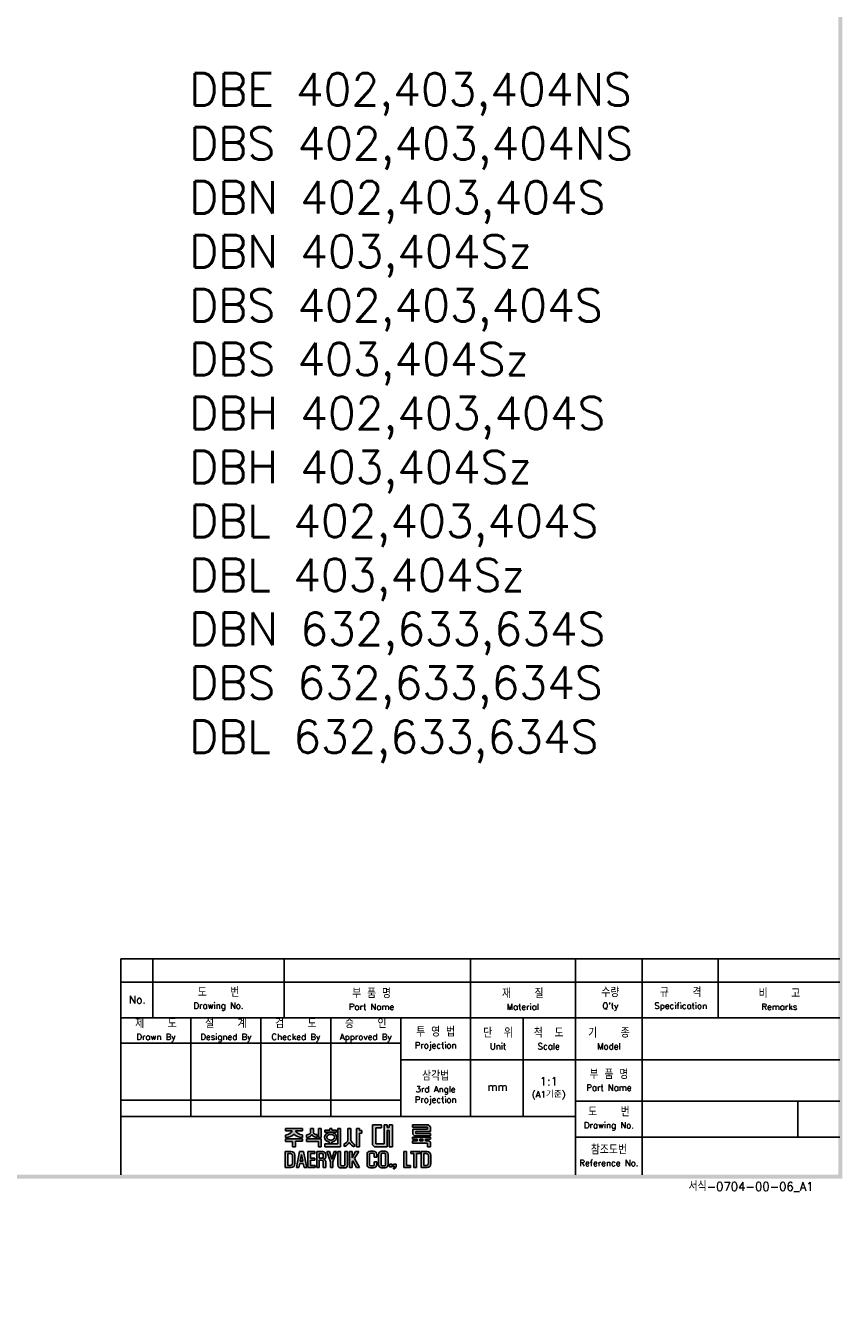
# Model space of a CAD drawing. Extents: x -2230 to 2710, y -907 to 1834.
# Tile 14 of 23: x -387 to 244, y 0 to 993. Entities that reach past the tile are written whole.
import ezdxf

# ---------------------------------------------------------------- set-up
doc = ezdxf.new("R2010")
doc.units = 0
doc.header["$LTSCALE"] = 3
doc.header["$MEASUREMENT"] = 0
for name, color, linetype in [('di', 3, 'CONTINUOUS'), ('DIM', 3, 'CONTINUOUS'), ('dimtaxt', 3, 'CONTINUOUS'), ('dwg', 7, 'CONTINUOUS')]:
    doc.layers.add(name, color=color, linetype=linetype)
doc.styles.get("Standard").update_dxf_attribs({"font": 'romans.shx', "height": 4, "bigfont": 'ghs.shx'})

# ---------------------------------------------------------------- blocks, each defined once
blk = doc.blocks.new('도면서식 A1')
at = {"layer": 'di', "insert": (780.92, -2.61), "char_height": 2.2, "width": 38.8706, "attachment_point": 4}
blk.add_mtext('서식-0704-00-06_A1', dxfattribs=at)
blk = doc.blocks.new('대륙')
at = {"layer": 'dimtaxt'}
h = blk.add_hatch(color=256, dxfattribs=at)
edge = h.paths.add_edge_path()
edge.add_line((51.99, 12.18), (47.65, 12.18))
edge.add_line((47.65, 12.18), (47.65, 11.59))
edge.add_line((47.65, 11.59), (49.36, 11.59))
edge.add_ellipse((47.48, 11.55), major_axis=(1.89, 0.39), ratio=0.576936, start_angle=268.0794, end_angle=342.4305, ccw=False)
edge.add_line((47.64, 10.44), (47.64, 9.87))
edge.add_ellipse((47.59, 11.36), major_axis=(2.46, 0), ratio=0.608939, start_angle=-88.7913, end_angle=-24.3158)
edge.add_ellipse((52.06, 11.36), major_axis=(-2.46, 0), ratio=0.608939, start_angle=384.3158, end_angle=448.3061)
edge.add_line((51.99, 9.87), (51.99, 10.51))
edge.add_ellipse((52.11, 11.62), major_axis=(-1.91, 0.31), ratio=0.577613, start_angle=17.5125, end_angle=91.8636, ccw=False)
edge.add_line((50.24, 11.59), (51.99, 11.59))
edge.add_line((51.99, 11.59), (51.99, 12.18))
h.paths.add_polyline_path([(52, 9.48), (47.64, 9.48), (47.64, 8.87), (49.46, 8.87), (49.46, 7.49), (50.19, 7.49), (50.19, 8.88), (52, 8.88)])
edge = h.paths.add_edge_path()
edge.add_arc((55.25, 11.18), 0.45, 180, 220.7047, ccw=False)
edge.add_line((54.8, 11.18), (54.8, 12.18))
edge.add_line((54.8, 12.18), (54.06, 12.18))
edge.add_line((54.06, 12.18), (54.06, 11.18))
edge.add_arc((53.61, 11.18), 0.45, 319.2953, 360, ccw=False)
edge.add_spline(control_points=[(53.95, 10.89), (53.94, 10.88), (53.93, 10.87), (53.83, 10.76), (53.7, 10.68), (53.03, 10.51)], knot_values=[3.761053, 3.761053, 3.761053, 3.761053, 3.807132, 3.807132, 4.298097, 4.298097, 4.298097, 4.298097], degree=3, periodic=0)
edge.add_line((53.03, 10.51), (53.03, 9.85))
edge.add_spline(control_points=[(53.03, 9.85), (53.05, 9.85), (53.06, 9.85), (53.74, 9.96), (53.94, 10.08), (54.15, 10.22), (54.2, 10.3), (54.43, 10.6)], knot_values=[3.495949, 3.495949, 3.495949, 3.495949, 3.524444, 3.524444, 4.06832, 4.06832, 4.379503, 4.379503, 4.379503, 4.379503], degree=3, periodic=0)
edge.add_spline(control_points=[(54.43, 10.6), (54.65, 10.3), (54.71, 10.22), (54.92, 10.08), (55.12, 9.96), (55.75, 9.88), (55.78, 9.87), (55.8, 9.86)], knot_values=[3.495949, 3.495949, 3.495949, 3.495949, 3.807132, 3.807132, 4.351008, 4.351008, 4.402945, 4.402945, 4.402945, 4.402945], degree=3, periodic=0)
edge.add_line((55.8, 9.86), (55.8, 10.59))
edge.add_spline(control_points=[(55.8, 10.59), (55.78, 10.59), (55.76, 10.6), (55.19, 10.66), (55.03, 10.75), (54.92, 10.87), (54.91, 10.88), (54.91, 10.89)], knot_values=[3.761053, 3.761053, 3.761053, 3.761053, 3.81299, 3.81299, 4.356866, 4.356866, 4.402945, 4.402945, 4.402945, 4.402945], degree=3, periodic=0)
h.paths.add_polyline_path([(56.82, 9.48), (53.03, 9.48), (53.03, 8.87), (56.1, 8.87), (56.1, 7.49), (56.82, 7.49)])
h.paths.add_polyline_path([(56.82, 12.19), (56.1, 12.19), (56.1, 9.87), (56.82, 9.87)])
h.paths.add_polyline_path([(60.76, 11.76), (59.58, 11.76), (59.58, 12.19), (59.05, 12.19), (59.05, 11.76), (57.74, 11.76), (57.74, 11.21), (60.76, 11.21)])
edge = h.paths.add_edge_path()
edge.add_ellipse((59.26, 9.92), major_axis=(-1.56, 0), ratio=0.830145, start_angle=101.7462, end_angle=265.4383)
edge.add_line((59.38, 11.21), (59.13, 11.21))
edge.add_ellipse((59.26, 9.92), major_axis=(1.56, 0), ratio=0.830145, start_angle=94.5617, end_angle=259.6787)
edge.add_line((58.98, 8.65), (58.98, 8.2))
edge.add_line((58.98, 8.2), (59.58, 8.2))
edge.add_line((59.58, 8.2), (59.58, 8.65))
edge = h.paths.add_edge_path(flags=16)
edge.add_spline(control_points=[(60.26, 9.92), (60.26, 10.03), (60.22, 10.15), (60.06, 10.37), (59.93, 10.48), (59.59, 10.63), (59.39, 10.66), (58.99, 10.64), (58.8, 10.59), (58.5, 10.41), (58.39, 10.3), (58.27, 10.07), (58.25, 9.96), (58.28, 9.73), (58.34, 9.62), (58.54, 9.4), (58.69, 9.3), (59.06, 9.19), (59.26, 9.17), (59.65, 9.23), (59.83, 9.31), (60.09, 9.5), (60.18, 9.62), (60.25, 9.8), (60.26, 9.86), (60.26, 9.92)], knot_values=[0, 0, 0, 0, 0.543876, 0.543876, 1.087752, 1.087752, 1.631628, 1.631628, 2.175504, 2.175504, 2.71938, 2.71938, 3.263256, 3.263256, 3.807132, 3.807132, 4.351008, 4.351008, 4.894884, 4.894884, 5.43876, 5.43876, 5.982636, 5.982636, 6.283185, 6.283185, 6.283185, 6.283185], degree=3, periodic=0)
for points in [[(61.83, 12.19), (61.11, 12.19), (61.11, 8.2), (57.74, 8.2), (57.74, 7.47), (61.11, 7.47), (61.83, 7.47)], [(70.89, 12.38), (72.38, 12.38), (72.38, 13.12), (70.01, 13.12), (70.01, 8), (70.53, 7.49), (73.84, 7.49), (73.84, 11.66), (74.29, 11.66), (74.29, 7.49), (75.14, 7.49), (75.14, 13.12), (74.29, 13.12), (74.29, 12.42), (73.84, 12.42), (73.84, 13.12), (73.01, 13.12), (73.01, 8.23), (70.89, 8.23)]]:
    blk.add_hatch(color=256, dxfattribs=at).paths.add_polyline_path(points)
h = blk.add_hatch(color=256, dxfattribs=at)
edge = h.paths.add_edge_path()
edge.add_line((64.41, 12.18), (63.7, 12.18))
edge.add_line((63.7, 12.18), (63.7, 9.23))
edge.add_ellipse((62.86, 9.12), major_axis=(0.66, 0.841), ratio=0.672815, start_angle=218.7862, end_angle=304.0863, ccw=False)
edge.add_line((62.7, 8.19), (62.7, 7.51))
edge.add_ellipse((63.11, 8.54), major_axis=(0.964, 0.919), ratio=0.540942, start_angle=220.7961, end_angle=301.7505)
edge.add_ellipse((64.93, 8.53), major_axis=(-0.866, 0.919), ratio=0.569913, start_angle=58.7442, end_angle=145.288)
edge.add_line((65.35, 7.49), (65.35, 8.17))
edge.add_ellipse((65.18, 9.26), major_axis=(-0.67, 1.07), ratio=0.576723, start_angle=74.3826, end_angle=142.9847, ccw=False)
edge.add_line((64.41, 9.18), (64.41, 12.18))
h.paths.add_polyline_path([(66.65, 10.99), (67.26, 10.99), (67.26, 11.63), (66.64, 11.63), (66.64, 12.18), (65.92, 12.18), (65.92, 7.49), (66.65, 7.49)])
h = blk.add_hatch(color=256, dxfattribs=at)
h.paths.add_polyline_path([(84.17, 12.56), (84.17, 11.99), (80.38, 11.99), (80.38, 10.74), (80.81, 10.32), (84.92, 10.32), (84.92, 10.92), (81.19, 10.92), (81.19, 11.44), (84.92, 11.44), (84.92, 12.6), (84.39, 13.12), (80.36, 13.12), (80.36, 12.56)])
h.paths.add_polyline_path([(83.7, 9.41), (84.92, 9.41), (84.92, 9.97), (80.36, 9.97), (80.36, 9.41), (81.48, 9.41), (81.48, 9.04), (80.35, 9.04), (80.35, 8.42), (84.18, 8.42), (84.18, 7.49), (84.92, 7.49), (84.92, 8.64), (84.52, 9.04), (83.7, 9.04)])
h.paths.add_polyline_path([(83, 9.41), (82.23, 9.41), (82.23, 9.04), (83, 9.04)], flags=17)
h = blk.add_hatch(color=256, dxfattribs=at)
h.paths.add_polyline_path([(47.58, 6.25), (47.58, 2.12), (49.06, 2.12, 0.414214), (50.06, 3.12), (50.06, 5.25, 0.414214), (49.06, 6.25)])
h.paths.add_polyline_path([(48.9, 5.73, -0.414214), (49.4, 5.23), (49.4, 3.16, -0.414214), (48.9, 2.66), (48.23, 2.66), (48.23, 5.73)], flags=16)
h.paths.add_polyline_path([(50.42, 2.11), (51.1, 2.11), (51.31, 3.17), (52.21, 3.17), (52.42, 2.11), (53.1, 2.11), (52.25, 6.23), (51.27, 6.23)])
h.paths.add_polyline_path([(51.77, 5.49), (52.09, 3.74), (51.43, 3.74)], flags=16)
h.paths.add_polyline_path([(53.4, 2.11), (55.25, 2.11), (55.25, 2.66), (54.07, 2.66), (54.07, 3.99), (55.15, 3.99), (55.15, 4.52), (54.06, 4.52), (54.06, 5.7), (55.21, 5.7), (55.21, 6.25), (53.4, 6.25)])
h.paths.add_polyline_path([(55.67, 2.12), (56.33, 2.12), (56.33, 4.05), (56.93, 4.05, -0.414214), (57.33, 3.65), (57.33, 2.12), (58.02, 2.12), (58.02, 3.65, 0.276846), (57.45, 4.24, 0.25864), (58.02, 4.77), (58.02, 5.43, 0.414214), (57.22, 6.23), (55.67, 6.23)])
h.paths.add_polyline_path([(56.33, 5.71), (57.04, 5.71, -0.414214), (57.34, 5.41), (57.34, 4.86, -0.414214), (57.04, 4.56), (56.33, 4.56)], flags=16)
h.paths.add_polyline_path([(59.2, 3.57), (59.2, 2.11), (59.85, 2.11), (59.85, 3.58), (60.8, 6.24), (60.13, 6.24), (59.53, 4.27), (58.97, 6.24), (58.28, 6.24)])
h.paths.add_polyline_path([(61.13, 2.78, 0.414214), (61.88, 2.03), (62.85, 2.03, 0.414214), (63.6, 2.78), (63.6, 6.24), (62.93, 6.24), (62.93, 2.84, -0.414214), (62.68, 2.59), (62.07, 2.59, -0.414214), (61.82, 2.84), (61.82, 6.24), (61.13, 6.24)])
h.paths.add_polyline_path([(64.11, 2.12), (64.77, 2.12), (64.77, 3.42), (64.98, 3.87), (65.9, 2.12), (66.68, 2.12), (65.38, 4.46), (66.48, 6.23), (65.69, 6.23), (64.76, 4.66), (64.76, 6.23), (64.11, 6.23)])
h.paths.add_polyline_path([(68.62, 2.84, 0.414214), (69.42, 2.04), (70.32, 2.04, 0.414214), (71.12, 2.84), (71.12, 3.62), (70.47, 3.62), (70.47, 2.85, -0.414214), (70.17, 2.55), (69.58, 2.55, -0.414214), (69.28, 2.85), (69.28, 5.49, -0.414214), (69.58, 5.79), (70.16, 5.79, -0.414214), (70.46, 5.49), (70.46, 4.76), (71.12, 4.76), (71.12, 5.52, 0.414214), (70.32, 6.32), (69.42, 6.32, 0.414214), (68.62, 5.52)])
h.paths.add_polyline_path([(71.57, 2.84, 0.414214), (72.37, 2.04), (73.25, 2.04, 0.414214), (74.05, 2.84), (74.05, 5.52, 0.414214), (73.25, 6.32), (72.37, 6.32, 0.414214), (71.57, 5.52)])
h.paths.add_polyline_path([(72.23, 5.5, -0.414214), (72.53, 5.8), (73.09, 5.8, -0.414214), (73.39, 5.5), (73.39, 2.85, -0.414214), (73.09, 2.55), (72.53, 2.55, -0.414214), (72.23, 2.85)], flags=16)
h.paths.add_polyline_path([(74.42, 2.34), (75.05, 2.34), (75.05, 2.98), (74.42, 2.98)])
h.paths.add_polyline_path([(75.76, 2.34, -0.316213), (75.39, 2.07), (75.39, 1.77, 0.409412), (76.08, 2.47), (76.08, 2.98), (75.39, 2.98), (75.39, 2.34)])
h.paths.add_polyline_path([(78.08, 2.12), (79.79, 2.12), (79.79, 2.67), (78.75, 2.67), (78.75, 6.24), (78.08, 6.24)])
h.paths.add_polyline_path([(80.68, 2.12), (81.35, 2.12), (81.35, 5.7), (82.27, 5.7), (82.27, 6.24), (79.92, 6.24), (79.92, 5.7), (80.68, 5.7)])
h.paths.add_polyline_path([(82.59, 2.13), (84.07, 2.13, 0.414214), (85.07, 3.13), (85.07, 5.24, 0.414214), (84.07, 6.24), (82.59, 6.24)])
h.paths.add_polyline_path([(83.24, 5.73), (83.9, 5.73, -0.414214), (84.4, 5.23), (84.4, 3.15, -0.414214), (83.9, 2.65), (83.24, 2.65)], flags=16)
for p, q in [((47.64, 10.44), (47.64, 9.87)), ((47.65, 12.18), (51.99, 12.18)), ((47.65, 12.18), (47.65, 11.59)), ((47.65, 11.59), (49.36, 11.59)), ((51.99, 11.59), (50.24, 11.59)), ((51.99, 12.18), (51.99, 11.59)), ((51.99, 10.51), (51.99, 9.87)), ((53.03, 9.85), (53.03, 10.51)), ((54.06, 12.18), (54.8, 12.18)), ((54.06, 12.18), (54.06, 11.18)), ((54.8, 12.18), (54.8, 11.18)), ((55.8, 9.86), (55.8, 10.59)), ((56.82, 12.19), (56.1, 12.19)), ((56.1, 12.19), (56.1, 9.87)), ((56.82, 12.19), (56.82, 9.87)), ((57.74, 11.76), (59.05, 11.76)), ((57.74, 11.21), (57.74, 11.76)), ((60.76, 11.21), (57.74, 11.21)), ((59.05, 11.76), (59.05, 12.19)), ((59.05, 12.19), (59.58, 12.19)), ((59.58, 12.19), (59.58, 11.76)), ((59.58, 11.76), (60.76, 11.76)), ((60.76, 11.76), (60.76, 11.21)), ((61.11, 12.19), (61.11, 8.2)), ((61.83, 12.19), (61.11, 12.19)), ((61.83, 7.47), (61.83, 12.19)), ((63.7, 12.18), (64.41, 12.18)), ((63.7, 12.18), (63.7, 9.23)), ((64.41, 12.18), (64.41, 9.18)), ((65.92, 7.49), (65.92, 12.18)), ((65.92, 12.18), (66.64, 12.18)), ((66.64, 12.18), (66.64, 11.63)), ((66.64, 11.63), (67.26, 11.63)), ((66.65, 10.99), (66.65, 7.49)), ((67.26, 10.99), (66.65, 10.99)), ((67.26, 11.63), (67.26, 10.99)), ((70.01, 13.12), (70.01, 8)), ((70.01, 13.12), (72.38, 13.12)), ((70.89, 12.38), (70.89, 8.23)), ((70.89, 12.38), (72.38, 12.38)), ((72.38, 13.12), (72.38, 12.38)), ((73.01, 13.12), (73.01, 8.23)), ((73.01, 13.12), (73.84, 13.12)), ((73.84, 13.12), (73.84, 12.42)), ((73.84, 12.42), (74.29, 12.42)), ((73.84, 11.66), (73.84, 7.49)), ((73.84, 11.66), (74.29, 11.66)), ((74.29, 13.12), (75.14, 13.12)), ((74.29, 13.12), (74.29, 12.42)), ((74.29, 11.66), (74.29, 7.49)), ((75.14, 13.12), (75.14, 7.49)), ((80.36, 13.12), (84.39, 13.12)), ((80.36, 12.56), (80.36, 13.12)), ((80.36, 12.56), (84.17, 12.56)), ((80.36, 9.97), (84.92, 9.97)), ((80.36, 9.97), (80.36, 9.41)), ((80.38, 11.99), (84.17, 11.99)), ((80.38, 11.99), (80.38, 10.74)), ((80.81, 10.32), (80.38, 10.74)), ((80.81, 10.32), (84.92, 10.32)), ((81.19, 11.44), (84.92, 11.44)), ((81.19, 11.44), (81.19, 10.92)), ((81.19, 10.92), (84.92, 10.92)), ((84.17, 12.56), (84.17, 11.99)), ((84.92, 12.6), (84.39, 13.12)), ((84.92, 12.6), (84.92, 11.44)), ((84.92, 10.92), (84.92, 10.32)), ((84.92, 9.97), (84.92, 9.41)), ((47.64, 9.48), (52, 9.48)), ((47.64, 8.87), (47.64, 9.48)), ((49.46, 8.87), (47.64, 8.87)), ((49.46, 7.49), (49.46, 8.87)), ((50.19, 7.49), (49.46, 7.49)), ((50.19, 8.88), (50.19, 7.49)), ((52, 8.88), (50.19, 8.88)), ((52, 9.48), (52, 8.88)), ((53.03, 9.48), (56.82, 9.48)), ((53.03, 8.87), (53.03, 9.48)), ((56.1, 8.87), (53.03, 8.87)), ((56.82, 9.87), (56.1, 9.87)), ((56.1, 7.49), (56.1, 8.87)), ((56.82, 7.49), (56.1, 7.49)), ((56.82, 9.48), (56.82, 7.49)), ((57.74, 8.2), (61.11, 8.2)), ((57.74, 7.47), (57.74, 8.2)), ((61.11, 7.47), (57.74, 7.47)), ((58.98, 8.2), (58.98, 8.65)), ((59.58, 8.65), (59.58, 8.2)), ((61.11, 7.47), (61.83, 7.47)), ((62.7, 7.51), (62.7, 8.19)), ((65.35, 7.49), (65.35, 8.17)), ((66.65, 7.49), (65.92, 7.49)), ((70.53, 7.49), (70.01, 8)), ((73.84, 7.49), (70.53, 7.49)), ((73.01, 8.23), (70.89, 8.23)), ((75.14, 7.49), (74.29, 7.49)), ((80.35, 9.04), (81.48, 9.04)), ((80.35, 9.04), (80.35, 8.42)), ((80.35, 8.42), (84.18, 8.42)), ((80.36, 9.41), (81.48, 9.41)), ((81.48, 9.41), (81.48, 9.04)), ((82.23, 9.41), (83, 9.41)), ((82.23, 9.41), (82.23, 9.04)), ((82.23, 9.04), (83, 9.04)), ((83, 9.41), (83, 9.04)), ((83.7, 9.41), (84.92, 9.41)), ((83.7, 9.41), (83.7, 9.04)), ((83.7, 9.04), (84.52, 9.04)), ((84.18, 8.42), (84.18, 7.49)), ((84.92, 7.49), (84.18, 7.49)), ((84.92, 8.64), (84.52, 9.04)), ((84.92, 8.64), (84.92, 7.49)), ((47.58, 6.25), (47.58, 2.12)), ((47.58, 6.25), (49.06, 6.25)), ((48.23, 5.73), (48.23, 2.66)), ((48.9, 5.73), (48.23, 5.73)), ((49.4, 3.16), (49.4, 5.23)), ((50.06, 5.25), (50.06, 3.12)), ((51.27, 6.23), (50.42, 2.11)), ((52.25, 6.23), (51.27, 6.23)), ((51.77, 5.49), (51.43, 3.74)), ((51.43, 3.74), (52.09, 3.74)), ((52.09, 3.74), (51.77, 5.49)), ((53.1, 2.11), (52.25, 6.23)), ((55.21, 6.25), (53.4, 6.25)), ((53.4, 6.25), (53.4, 2.11)), ((54.06, 5.7), (55.21, 5.7)), ((54.06, 4.52), (54.06, 5.7)), ((55.15, 4.52), (54.06, 4.52)), ((54.07, 3.99), (55.15, 3.99)), ((54.07, 2.66), (54.07, 3.99)), ((55.15, 3.99), (55.15, 4.52)), ((55.21, 5.7), (55.21, 6.25)), ((55.67, 6.23), (55.67, 2.12)), ((57.22, 6.23), (55.67, 6.23)), ((56.33, 5.71), (56.33, 4.56)), ((57.04, 5.71), (56.33, 5.71)), ((56.33, 4.56), (57.04, 4.56)), ((56.33, 2.12), (56.33, 4.05)), ((56.33, 4.05), (56.93, 4.05)), ((57.33, 3.65), (57.33, 2.12)), ((57.34, 4.86), (57.34, 5.41)), ((58.02, 4.77), (58.02, 5.43)), ((58.02, 2.12), (58.02, 3.65)), ((58.97, 6.24), (58.28, 6.24)), ((58.28, 6.24), (59.2, 3.57)), ((59.53, 4.27), (58.97, 6.24)), ((59.2, 3.57), (59.2, 2.11)), ((60.13, 6.24), (59.53, 4.27)), ((59.85, 3.58), (60.8, 6.24)), ((59.85, 2.11), (59.85, 3.58)), ((60.8, 6.24), (60.13, 6.24)), ((61.13, 6.24), (61.13, 2.78)), ((61.82, 6.24), (61.13, 6.24)), ((61.82, 2.84), (61.82, 6.24)), ((62.93, 2.84), (62.93, 6.24)), ((62.93, 6.24), (63.6, 6.24)), ((63.6, 6.24), (63.6, 2.78)), ((64.11, 2.12), (64.11, 6.23)), ((64.11, 6.23), (64.76, 6.23)), ((64.76, 4.66), (65.69, 6.23)), ((64.76, 6.23), (64.76, 4.66)), ((64.98, 3.87), (64.77, 3.42)), ((64.77, 3.42), (64.77, 2.12)), ((65.9, 2.12), (64.98, 3.87)), ((66.48, 6.23), (65.38, 4.46)), ((65.38, 4.46), (66.68, 2.12)), ((65.69, 6.23), (66.48, 6.23)), ((68.62, 2.84), (68.62, 5.52)), ((69.28, 5.49), (69.28, 2.85)), ((70.32, 6.32), (69.42, 6.32)), ((70.16, 5.79), (69.58, 5.79)), ((70.46, 4.76), (70.46, 5.49)), ((71.12, 4.76), (70.46, 4.76)), ((70.47, 3.62), (70.47, 2.85)), ((71.12, 3.62), (70.47, 3.62)), ((71.12, 5.52), (71.12, 4.76)), ((71.12, 2.84), (71.12, 3.62)), ((71.57, 2.84), (71.57, 5.52)), ((72.23, 5.5), (72.23, 2.85)), ((73.25, 6.32), (72.37, 6.32)), ((73.09, 5.8), (72.53, 5.8)), ((73.39, 2.85), (73.39, 5.5)), ((74.05, 5.52), (74.05, 2.84)), ((78.08, 6.24), (78.08, 2.12)), ((78.75, 6.24), (78.08, 6.24)), ((78.75, 2.67), (78.75, 6.24)), ((82.27, 6.24), (79.92, 6.24)), ((79.92, 6.24), (79.92, 5.7)), ((79.92, 5.7), (80.68, 5.7)), ((80.68, 5.7), (80.68, 2.12)), ((81.35, 2.12), (81.35, 5.7)), ((81.35, 5.7), (82.27, 5.7)), ((82.27, 5.7), (82.27, 6.24)), ((82.59, 6.24), (82.59, 2.13)), ((84.07, 6.24), (82.59, 6.24)), ((83.24, 2.65), (83.24, 5.73)), ((83.24, 5.73), (83.9, 5.73)), ((84.4, 3.15), (84.4, 5.23)), ((85.07, 3.13), (85.07, 5.24)), ((47.58, 2.12), (49.06, 2.12)), ((48.23, 2.66), (48.9, 2.66)), ((50.42, 2.11), (51.1, 2.11)), ((51.1, 2.11), (51.31, 3.17)), ((51.31, 3.17), (52.21, 3.17)), ((52.21, 3.17), (52.42, 2.11)), ((52.42, 2.11), (53.1, 2.11)), ((53.4, 2.11), (55.25, 2.11)), ((55.25, 2.66), (54.07, 2.66)), ((55.25, 2.11), (55.25, 2.66)), ((55.67, 2.12), (56.33, 2.12)), ((57.33, 2.12), (58.02, 2.12)), ((59.2, 2.11), (59.85, 2.11)), ((62.85, 2.03), (61.88, 2.03)), ((62.68, 2.59), (62.07, 2.59)), ((64.77, 2.12), (64.11, 2.12)), ((66.68, 2.12), (65.9, 2.12)), ((70.32, 2.04), (69.42, 2.04)), ((70.17, 2.55), (69.58, 2.55)), ((73.25, 2.04), (72.37, 2.04)), ((73.09, 2.55), (72.53, 2.55)), ((74.42, 2.98), (74.42, 2.34)), ((75.05, 2.98), (74.42, 2.98)), ((75.05, 2.34), (74.42, 2.34)), ((75.05, 2.98), (75.05, 2.34)), ((75.39, 2.98), (75.39, 2.34)), ((76.08, 2.98), (75.39, 2.98)), ((75.76, 2.34), (75.39, 2.34)), ((75.39, 2.07), (75.39, 1.77)), ((76.08, 2.98), (76.08, 2.47)), ((78.08, 2.12), (79.79, 2.12)), ((79.79, 2.67), (78.75, 2.67)), ((79.79, 2.12), (79.79, 2.67)), ((80.68, 2.12), (81.35, 2.12)), ((82.59, 2.13), (84.07, 2.13)), ((83.9, 2.65), (83.24, 2.65))]:
    blk.add_line(p, q, dxfattribs=at)
for centre, radius, start, end in [((53.61, 11.18), 0.45, 319.2953, 360), ((55.25, 11.18), 0.45, 180, 220.7047), ((48.9, 5.23), 0.5, 0, 90), ((49.06, 5.25), 1, 0, 90), ((57.22, 4.85), 0.8, 270, 270), ((56.93, 3.65), 0.4, 0, 90), ((57.04, 5.41), 0.3, 0, 90), ((57.04, 4.86), 0.3, 270, 0), ((57.22, 5.43), 0.8, 0, 90), ((57.26, 5.02), 0.8, 283.6828, 341.6876), ((57.24, 3.47), 0.8, 12.921, 74.819), ((69.42, 5.52), 0.8, 90, 180), ((69.58, 5.49), 0.3, 90, 180), ((70.16, 5.49), 0.3, 0, 90), ((70.32, 5.52), 0.8, 0, 90), ((72.37, 5.52), 0.8, 90, 180), ((72.53, 5.5), 0.3, 90, 180), ((73.09, 5.5), 0.3, 0, 90), ((73.25, 5.52), 0.8, 0, 90), ((83.9, 5.23), 0.5, 0, 90), ((84.07, 5.24), 1, 0, 90), ((48.9, 3.16), 0.5, 270, 0), ((49.06, 3.12), 1, 270, 0), ((61.88, 2.78), 0.75, 180, 270), ((62.07, 2.84), 0.25, 180, 270), ((62.68, 2.84), 0.25, 270, 0), ((62.85, 2.78), 0.75, 270, 0), ((69.42, 2.84), 0.8, 180, 270), ((69.58, 2.85), 0.3, 180, 270), ((70.17, 2.85), 0.3, 270, 0), ((70.32, 2.84), 0.8, 270, 0), ((72.37, 2.84), 0.8, 180, 270), ((72.53, 2.85), 0.3, 180, 270), ((73.09, 2.85), 0.3, 270, 0), ((73.25, 2.84), 0.8, 270, 0), ((75.38, 2.47), 0.7, 270.9408, 0), ((75.38, 2.47), 0.4, 271.6466, 341.8371), ((83.9, 3.15), 0.5, 270, 0), ((84.07, 3.13), 1, 270, 0)]:
    blk.add_arc(centre, radius, start, end, dxfattribs=at)
for centre, major_axis, ratio, start_param, end_param in [((47.48, 11.55), (1.89, 0.39), 0.576936, 4.678869, 5.97654), ((47.59, 11.36), (-2.46, 0), 0.608939, 1.591893, 2.717202), ((59.26, 9.92), (1.56, 0), 0.830145, 1.650413, 4.532248), ((59.26, 9.92), (-1.56, 0), 0.830145, 1.775806, 4.632772), ((62.86, 9.12), (0.66, 0.841), 0.672815, 3.81854, 5.307307), ((63.11, 8.54), (0.964, 0.919), 0.540942, 3.853619, 5.26654)]:
    blk.add_ellipse(centre, major_axis=major_axis, ratio=ratio, start_param=start_param, end_param=end_param, dxfattribs=at)
at = {"layer": 'dimtaxt', "extrusion": (0, 0, -1)}
for centre, major_axis, ratio, start_param, end_param in [((52.06, 11.36), (-2.46, 0), 0.608939, -1.541231, -0.42439), ((52.11, 11.62), (-1.91, 0.31), 0.577613, 4.679864, 5.977535), ((64.93, 8.53), (-0.866, 0.919), 0.569913, 3.747431, 5.257905), ((65.18, 9.26), (-0.67, 1.07), 0.576723, 3.787632, 4.984965)]:
    blk.add_ellipse(centre, major_axis=major_axis, ratio=ratio, start_param=start_param, end_param=end_param, dxfattribs=at)
at = {"layer": 'dimtaxt'}
for points, knots in [([(53.95, 10.89), (53.94, 10.88), (53.93, 10.87), (53.83, 10.76), (53.7, 10.68), (53.03, 10.51)], [3.7610527, 3.7610527, 3.7610527, 3.7610527, 3.8071317, 3.8071317, 4.2980967, 4.2980967, 4.2980967, 4.2980967]), ([(54.43, 10.6), (54.2, 10.3), (54.15, 10.22), (53.94, 10.08), (53.74, 9.96), (53.06, 9.85), (53.05, 9.85), (53.03, 9.85)], [3.4959493, 3.4959493, 3.4959493, 3.4959493, 3.8071317, 3.8071317, 4.3510077, 4.3510077, 4.3795026, 4.3795026, 4.3795026, 4.3795026]), ([(54.43, 10.6), (54.65, 10.3), (54.71, 10.22), (54.92, 10.08), (55.12, 9.96), (55.75, 9.88), (55.78, 9.87), (55.8, 9.86)], [3.4959493, 3.4959493, 3.4959493, 3.4959493, 3.8071317, 3.8071317, 4.3510077, 4.3510077, 4.4029453, 4.4029453, 4.4029453, 4.4029453]), ([(54.91, 10.89), (54.91, 10.88), (54.92, 10.87), (55.03, 10.75), (55.19, 10.66), (55.76, 10.6), (55.78, 10.59), (55.8, 10.59)], [3.7610527, 3.7610527, 3.7610527, 3.7610527, 3.8071317, 3.8071317, 4.3510077, 4.3510077, 4.4029453, 4.4029453, 4.4029453, 4.4029453]), ([(60.26, 9.92), (60.26, 10.03), (60.22, 10.15), (60.06, 10.37), (59.93, 10.48), (59.59, 10.63), (59.39, 10.66), (58.99, 10.64), (58.8, 10.59), (58.5, 10.41), (58.39, 10.3), (58.27, 10.07), (58.25, 9.96), (58.28, 9.73), (58.34, 9.62), (58.54, 9.4), (58.69, 9.3), (59.06, 9.19), (59.26, 9.17), (59.65, 9.23), (59.83, 9.31), (60.09, 9.5), (60.18, 9.62), (60.25, 9.8), (60.26, 9.86), (60.26, 9.92)], [0, 0, 0, 0, 0.543876, 0.543876, 1.087752, 1.087752, 1.631628, 1.631628, 2.175504, 2.175504, 2.71938, 2.71938, 3.263256, 3.263256, 3.807132, 3.807132, 4.351008, 4.351008, 4.894884, 4.894884, 5.43876, 5.43876, 5.982636, 5.982636, 6.283185, 6.283185, 6.283185, 6.283185])]:
    blk.add_open_spline(points, degree=3, knots=knots, dxfattribs=at)

msp = doc.modelspace()

# ---------------------------------------------------------------- linework, layer by layer
at = {"layer": 'dimtaxt'}
for p, q in [((241.8, 271.505), (-313.2, 271.505)), ((-313.2, 271.505), (-313.2, 104.694)), ((-288.533, 226.446), (-288.533, 271.446)), ((-187.2, 226.505), (-187.2, 271.505)), ((-43.2, 226.505), (-43.2, 271.505)), ((37.8, 226.505), (37.8, 271.505)), ((89.373, 226.505), (89.373, 271.505)), ((147.996, 226.505), (147.996, 271.505)), ((241.8, 253.505), (-313.2, 253.505)), ((-259.2, 149.637), (-259.2, 226.007)), ((-205.2, 149.637), (-205.2, 226.007)), ((-151.2, 149.637), (-151.2, 226.007)), ((-97.2, 149.637), (-97.2, 226.007)), ((-43.2, 149.637), (-43.2, 226.007)), ((-2.7, 149.637), (-2.7, 226.007)), ((37.8, 104.583), (37.8, 226.007)), ((89.373, 104.583), (89.373, 226.007)), ((-97.2, 206.431), (-313.076, 206.431)), ((241.8, 193.418), (-97.2, 193.418)), ((-97.2, 162.312), (-313.009, 162.312)), ((241.8, 161.594), (37.8, 161.594)), ((209.373, 133.878), (209.373, 161.594)), ((37.8, 149.637), (-313.2, 149.637)), ((241.8, 133.878), (37.8, 133.878))]:
    msp.add_line(p, q, dxfattribs=at)
at = {"layer": 'dwg'}
msp.add_line((241.8, 226.007), (-313.2, 226.007), dxfattribs=at)
for points in [[(243.793, 1823.694), (240.793, 1820.694), (243.793, 101.694), (240.793, 104.694)], [(-312.707, 226.457), (-312.707, 225.557), (241.05, 226.457), (241.05, 225.557)], [(243.793, 101.694), (240.793, 104.694), (-2204.207, 101.694), (-2201.207, 104.694)]]:
    msp.add_trace(points, dxfattribs=at)

# ---------------------------------------------------------------- block references
at = {"layer": 'di', "xscale": 3, "yscale": 3, "zscale": 3}
msp.add_blockref('대륙', (-329.054, 103.948), dxfattribs=at)
at = {"layer": 'dwg', "xscale": 3, "yscale": 3, "zscale": 3}
msp.add_blockref('도면서식 A1', (-2217.707, 103.194), dxfattribs=at)

# ---------------------------------------------------------------- texts
at = {"layer": 'di', "attachment_point": 5}
for s, insert, char_height, width in [('{\\H1.1x;도    번\\P\\H0.72727x;Drawing No.}', (-237.867, 240.105), 6, 101.33261), ('{\\H1.1x;부 품 명\\P\\H0.72727x;Part Name}', (-119.7, 240.005), 6, 135), ('{\\H1.1x;재    질\\P\\H0.72727x;Material}', (-2.936, 240.005), 6, 82.62297), ("{\\H1.1x;수량\\P\\H0.72727x;Q'ty}", (64.712, 240.005), 6, 28.37703), ('{\\H1.1x;규    격\\P\\H0.72727x;Specification}', (119.028, 240.005), 6, 81), ('{\\H1.1x;비    고\\P\\H0.72727x;Remarks}', (195.228, 240.005), 6, 117), ('No.', (-300.62, 240.105), 6, 24.17431), ('{\\H1.1x;제    도\\P\\H0.72727x;Drawn By}', (-286.2, 215.994), 6, 54), ('{\\H1.1x;설    계}\\P{\\H0.8x;Designed By}', (-232.2, 215.994), 6, 54), ('{\\H1.1x;검    도\\P\\H0.72727x;Checked By}', (-178.2, 215.994), 6, 54), ('승    인\\P{\\H0.72727x;Approved By}', (-124.2, 215.994), 6.6, 54), ('투 영 법\\P{\\H0.72727x;Projection}', (-70.2, 209.487), 6.6, 54), ('{\\H1.1x;단  위}\\P{\\H0.8x;Unit}', (-22.025, 209.487), 6, 48), ('{\\H1.1x;척  도\\P\\H0.72727x;Scale}', (17.095, 209.487), 6, 48), ('기    종\\P{\\H0.72727x;Model}', (63.586, 209.487), 6.6, 51.57372), ('{\\H1.1x;삼각법\\H0.45455x;\\P\\H1.6x;3rd Angle\\PProjection}', (-70.2, 171.528), 6, 54), ('부 품 명\\P{\\H0.72727x;Part Name}', (63.586, 177.506), 6.6, 51.57372), ('도    번\\P{\\H0.72727x;Drawing No.}', (63.586, 147.736), 6.6, 51.57372), ('참조도번\\P{\\H0.72727x;Reference No.}', (63.586, 119.286), 6.6, 51.57372)]:
    msp.add_mtext(s, dxfattribs=dict(at, insert=insert, char_height=char_height, width=width))
at = {"layer": 'DIM', "insert": (-260.561, 955.81), "char_height": 25, "width": 782.77285, "attachment_point": 1}
msp.add_mtext('\\pt325;{\\Fromans,hgs|c129;DBE 402,403,404NS\\PDBS 402,403,404NS    \\P\\ptz;DBN 402,403,404S\\PDBN 403,404Sz           \\PDBS 402,403,404S \\PDBS 403,404Sz            \\PDBH 402,403,404S\\PDBH 403,404Sz      \\PDBL 402,403,404S\\PDBL 403,404Sz \\PDBN 632,633,634S\\PDBS 632,633,634S\\PDBL 632,633,634S}', dxfattribs=at)
at = {"layer": 'dimtaxt'}
msp.add_text('mm', height=6, dxfattribs=at).set_placement((-30.189, 169.607))
at = {"layer": 'dimtaxt', "insert": (17.095, 171.528), "char_height": 6.6, "width": 48, "attachment_point": 5}
msp.add_mtext('1:1\\P{\\H0.72727x;(A1기준)}', dxfattribs=at)

doc.saveas('drawing.dxf')
